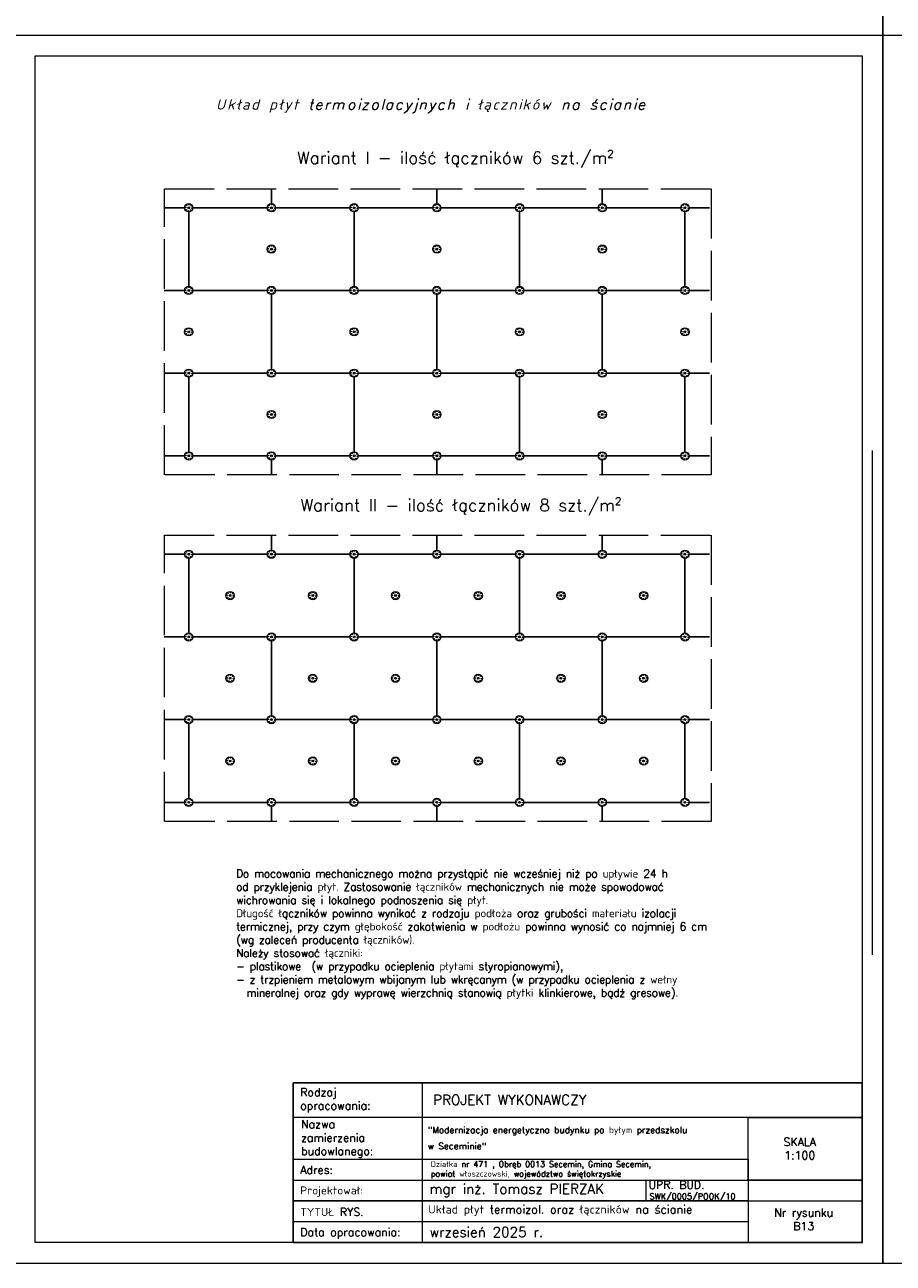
# Model space of a CAD drawing. Header units: millimetres. Extents: x 0 to 152651, y 46550 to 81081.
# Tile 77 of 109: x 146376 to 148476, y 69201 to 72196. Entities that reach past the tile are written whole.
import ezdxf

# ---------------------------------------------------------------- set-up
doc = ezdxf.new("R2010")
doc.units = ezdxf.units.MM
doc.linetypes.add('ACAD_ISO02W100', pattern=[15, 12, -3])
for name, color, linetype, lineweight in [('cienka', 3, 'Continuous', 18), ('linia', 100, 'Continuous', 25), ('opisy', 4, 'Continuous', 18), ('przerywa', 100, 'ACAD_ISO02W100', 5)]:
    doc.layers.add(name, color=color, linetype=linetype, lineweight=lineweight)
doc.styles.add('KASIA', font='romans.shx', dxfattribs={"height": 20})
doc.styles.get("Standard").update_dxf_attribs({"font": 'GOTHIC.TTF'})
doc.styles.add('tekst', font='segoeui.ttf', dxfattribs={"height": 20})

msp = doc.modelspace()

# ---------------------------------------------------------------- hatches: boundary and pattern name
at = {"lineweight": 5}
for points in [[(146774.76, 71753.857, 1), (146770.338, 71753.857, 1)], [(146974.76, 71753.857, 1), (146970.338, 71753.857, 1)], [(147174.76, 71753.857, 1), (147170.338, 71753.857, 1)], [(147174.76, 71753.857, 1), (147170.338, 71753.857, 1)], [(147374.76, 71753.857, 1), (147370.338, 71753.857, 1)], [(147574.76, 71753.857, 1), (147570.338, 71753.857, 1)], [(147774.76, 71753.857, 1), (147770.338, 71753.857, 1)], [(147974.76, 71753.857, 1), (147970.338, 71753.857, 1)], [(146974.76, 71653.857, 1), (146970.338, 71653.857, 1)], [(147374.76, 71653.857, 1), (147370.338, 71653.857, 1)], [(147774.76, 71653.857, 1), (147770.338, 71653.857, 1)], [(146774.76, 71553.857, 1), (146770.338, 71553.857, 1)], [(146974.76, 71553.857, 1), (146970.338, 71553.857, 1)], [(147174.76, 71553.857, 1), (147170.338, 71553.857, 1)], [(147174.76, 71553.857, 1), (147170.338, 71553.857, 1)], [(147374.76, 71553.857, 1), (147370.338, 71553.857, 1)], [(147574.76, 71553.857, 1), (147570.338, 71553.857, 1)], [(147774.76, 71553.857, 1), (147770.338, 71553.857, 1)], [(147974.76, 71553.857, 1), (147970.338, 71553.857, 1)], [(146774.76, 71453.857, 1), (146770.338, 71453.857, 1)], [(147174.76, 71453.857, 1), (147170.338, 71453.857, 1)], [(147174.76, 71453.857, 1), (147170.338, 71453.857, 1)], [(147574.76, 71453.857, 1), (147570.338, 71453.857, 1)], [(147974.76, 71453.857, 1), (147970.338, 71453.857, 1)], [(146774.76, 71353.857, 1), (146770.338, 71353.857, 1)], [(146974.76, 71353.857, 1), (146970.338, 71353.857, 1)], [(147174.76, 71353.857, 1), (147170.338, 71353.857, 1)], [(147174.76, 71353.857, 1), (147170.338, 71353.857, 1)], [(147374.76, 71353.857, 1), (147370.338, 71353.857, 1)], [(147574.76, 71353.857, 1), (147570.338, 71353.857, 1)], [(147774.76, 71353.857, 1), (147770.338, 71353.857, 1)], [(147974.76, 71353.857, 1), (147970.338, 71353.857, 1)], [(146974.76, 71253.857, 1), (146970.338, 71253.857, 1)], [(147374.76, 71253.857, 1), (147370.338, 71253.857, 1)], [(147774.76, 71253.857, 1), (147770.338, 71253.857, 1)], [(146774.76, 71153.857, 1), (146770.338, 71153.857, 1)], [(146974.76, 71153.857, 1), (146970.338, 71153.857, 1)], [(147174.76, 71153.857, 1), (147170.338, 71153.857, 1)], [(147174.76, 71153.857, 1), (147170.338, 71153.857, 1)], [(147374.76, 71153.857, 1), (147370.338, 71153.857, 1)], [(147574.76, 71153.857, 1), (147570.338, 71153.857, 1)], [(147774.76, 71153.857, 1), (147770.338, 71153.857, 1)], [(147974.76, 71153.857, 1), (147970.338, 71153.857, 1)], [(146774.76, 70916.009, 1), (146770.338, 70916.009, 1)], [(146974.76, 70916.009, 1), (146970.338, 70916.009, 1)], [(147174.76, 70916.009, 1), (147170.338, 70916.009, 1)], [(147174.76, 70916.009, 1), (147170.338, 70916.009, 1)], [(147374.76, 70916.009, 1), (147370.338, 70916.009, 1)], [(147574.76, 70916.009, 1), (147570.338, 70916.009, 1)], [(147774.76, 70916.009, 1), (147770.338, 70916.009, 1)], [(147974.76, 70916.009, 1), (147970.338, 70916.009, 1)], [(146874.76, 70816.009, 1), (146870.338, 70816.009, 1)], [(147074.76, 70816.009, 1), (147070.338, 70816.009, 1)], [(147274.76, 70816.009, 1), (147270.338, 70816.009, 1)], [(147474.76, 70816.009, 1), (147470.338, 70816.009, 1)], [(147674.76, 70816.009, 1), (147670.338, 70816.009, 1)], [(147874.76, 70816.009, 1), (147870.338, 70816.009, 1)], [(146774.76, 70716.009, 1), (146770.338, 70716.009, 1)], [(146974.76, 70716.009, 1), (146970.338, 70716.009, 1)], [(147174.76, 70716.009, 1), (147170.338, 70716.009, 1)], [(147174.76, 70716.009, 1), (147170.338, 70716.009, 1)], [(147374.76, 70716.009, 1), (147370.338, 70716.009, 1)], [(147574.76, 70716.009, 1), (147570.338, 70716.009, 1)], [(147774.76, 70716.009, 1), (147770.338, 70716.009, 1)], [(147974.76, 70716.009, 1), (147970.338, 70716.009, 1)], [(146874.76, 70616.009, 1), (146870.338, 70616.009, 1)], [(147074.76, 70616.009, 1), (147070.338, 70616.009, 1)], [(147274.76, 70616.009, 1), (147270.338, 70616.009, 1)], [(147474.76, 70616.009, 1), (147470.338, 70616.009, 1)], [(147674.76, 70616.009, 1), (147670.338, 70616.009, 1)], [(147870.338, 70616.009, -1), (147874.76, 70616.009, -1)], [(146774.76, 70516.009, 1), (146770.338, 70516.009, 1)], [(146974.76, 70516.009, 1), (146970.338, 70516.009, 1)], [(147174.76, 70516.009, 1), (147170.338, 70516.009, 1)], [(147174.76, 70516.009, 1), (147170.338, 70516.009, 1)], [(147374.76, 70516.009, 1), (147370.338, 70516.009, 1)], [(147574.76, 70516.009, 1), (147570.338, 70516.009, 1)], [(147774.76, 70516.009, 1), (147770.338, 70516.009, 1)], [(147974.76, 70516.009, 1), (147970.338, 70516.009, 1)], [(146874.76, 70416.009, 1), (146870.338, 70416.009, 1)], [(147074.76, 70416.009, 1), (147070.338, 70416.009, 1)], [(147274.76, 70416.009, 1), (147270.338, 70416.009, 1)], [(147474.76, 70416.009, 1), (147470.338, 70416.009, 1)], [(147674.76, 70416.009, 1), (147670.338, 70416.009, 1)], [(147874.76, 70416.009, 1), (147870.338, 70416.009, 1)], [(146774.76, 70316.009, 1), (146770.338, 70316.009, 1)], [(146974.76, 70316.009, 1), (146970.338, 70316.009, 1)], [(147174.76, 70316.009, 1), (147170.338, 70316.009, 1)], [(147174.76, 70316.009, 1), (147170.338, 70316.009, 1)], [(147374.76, 70316.009, 1), (147370.338, 70316.009, 1)], [(147574.76, 70316.009, 1), (147570.338, 70316.009, 1)], [(147774.76, 70316.009, 1), (147770.338, 70316.009, 1)], [(147974.76, 70316.009, 1), (147970.338, 70316.009, 1)]]:
    msp.add_hatch(color=256, dxfattribs=at).paths.add_polyline_path(points)

# ---------------------------------------------------------------- linework, layer by layer
for centre, radius in [((146772.549, 71753.857), 10), ((146767.488, 71760.151), 1.016), ((146773.421, 71761.887), 1.016), ((146778.843, 71758.919), 1.016), ((146972.549, 71753.857), 10), ((146967.488, 71760.151), 1.016), ((146973.421, 71761.887), 1.016), ((146978.843, 71758.919), 1.016), ((147172.549, 71753.857), 10), ((147172.549, 71753.857), 10), ((147167.488, 71760.151), 1.016), ((147167.488, 71760.151), 1.016), ((147173.421, 71761.887), 1.016), ((147173.421, 71761.887), 1.016), ((147178.843, 71758.919), 1.016), ((147178.843, 71758.919), 1.016), ((147372.549, 71753.857), 10), ((147367.488, 71760.151), 1.016), ((147373.421, 71761.887), 1.016), ((147378.843, 71758.919), 1.016), ((147572.549, 71753.857), 10), ((147567.488, 71760.151), 1.016), ((147573.421, 71761.887), 1.016), ((147578.843, 71758.919), 1.016), ((147772.549, 71753.857), 10), ((147767.488, 71760.151), 1.016), ((147773.421, 71761.887), 1.016), ((147778.843, 71758.919), 1.016), ((147972.549, 71753.857), 10), ((147967.488, 71760.151), 1.016), ((147973.421, 71761.887), 1.016), ((147978.843, 71758.919), 1.016), ((146764.52, 71754.728), 1.016), ((146766.255, 71748.795), 1.016), ((146772.549, 71753.857), 2.211), ((146771.678, 71745.827), 1.016), ((146777.611, 71747.563), 1.016), ((146780.579, 71752.986), 1.016), ((146964.52, 71754.728), 1.016), ((146966.255, 71748.795), 1.016), ((146972.549, 71753.857), 2.211), ((146971.678, 71745.827), 1.016), ((146977.611, 71747.563), 1.016), ((146980.579, 71752.986), 1.016), ((147164.52, 71754.728), 1.016), ((147164.52, 71754.728), 1.016), ((147166.255, 71748.795), 1.016), ((147166.255, 71748.795), 1.016), ((147172.549, 71753.857), 2.211), ((147172.549, 71753.857), 2.211), ((147171.678, 71745.827), 1.016), ((147171.678, 71745.827), 1.016), ((147177.611, 71747.563), 1.016), ((147177.611, 71747.563), 1.016), ((147180.579, 71752.986), 1.016), ((147180.579, 71752.986), 1.016), ((147364.52, 71754.728), 1.016), ((147366.255, 71748.795), 1.016), ((147372.549, 71753.857), 2.211), ((147371.678, 71745.827), 1.016), ((147377.611, 71747.563), 1.016), ((147380.579, 71752.986), 1.016), ((147564.52, 71754.728), 1.016), ((147566.255, 71748.795), 1.016), ((147572.549, 71753.857), 2.211), ((147571.678, 71745.827), 1.016), ((147577.611, 71747.563), 1.016), ((147580.579, 71752.986), 1.016), ((147764.52, 71754.728), 1.016), ((147766.255, 71748.795), 1.016), ((147772.549, 71753.857), 2.211), ((147771.678, 71745.827), 1.016), ((147777.611, 71747.563), 1.016), ((147780.579, 71752.986), 1.016), ((147964.52, 71754.728), 1.016), ((147966.255, 71748.795), 1.016), ((147972.549, 71753.857), 2.211), ((147971.678, 71745.827), 1.016), ((147977.611, 71747.563), 1.016), ((147980.579, 71752.986), 1.016), ((146972.549, 71653.857), 10), ((146964.52, 71654.728), 1.016), ((146966.255, 71648.795), 1.016), ((146967.488, 71660.151), 1.016), ((146972.549, 71653.857), 2.211), ((146971.678, 71645.827), 1.016), ((146973.421, 71661.887), 1.016), ((146977.611, 71647.563), 1.016), ((146978.843, 71658.919), 1.016), ((146980.579, 71652.986), 1.016), ((147372.549, 71653.857), 10), ((147364.52, 71654.728), 1.016), ((147366.255, 71648.795), 1.016), ((147367.488, 71660.151), 1.016), ((147372.549, 71653.857), 2.211), ((147371.678, 71645.827), 1.016), ((147373.421, 71661.887), 1.016), ((147377.611, 71647.563), 1.016), ((147378.843, 71658.919), 1.016), ((147380.579, 71652.986), 1.016), ((147772.549, 71653.857), 10), ((147764.52, 71654.728), 1.016), ((147766.255, 71648.795), 1.016), ((147767.488, 71660.151), 1.016), ((147772.549, 71653.857), 2.211), ((147771.678, 71645.827), 1.016), ((147773.421, 71661.887), 1.016), ((147777.611, 71647.563), 1.016), ((147778.843, 71658.919), 1.016), ((147780.579, 71652.986), 1.016), ((146772.549, 71553.857), 10), ((146764.52, 71554.728), 1.016), ((146767.488, 71560.151), 1.016), ((146772.549, 71553.857), 2.211), ((146773.421, 71561.887), 1.016), ((146778.843, 71558.919), 1.016), ((146780.579, 71552.986), 1.016), ((146972.549, 71553.857), 10), ((146964.52, 71554.728), 1.016), ((146967.488, 71560.151), 1.016), ((146972.549, 71553.857), 2.211), ((146973.421, 71561.887), 1.016), ((146978.843, 71558.919), 1.016), ((146980.579, 71552.986), 1.016), ((147172.549, 71553.857), 10), ((147172.549, 71553.857), 10), ((147164.52, 71554.728), 1.016), ((147164.52, 71554.728), 1.016), ((147167.488, 71560.151), 1.016), ((147167.488, 71560.151), 1.016), ((147172.549, 71553.857), 2.211), ((147172.549, 71553.857), 2.211), ((147173.421, 71561.887), 1.016), ((147173.421, 71561.887), 1.016), ((147178.843, 71558.919), 1.016), ((147178.843, 71558.919), 1.016), ((147180.579, 71552.986), 1.016), ((147180.579, 71552.986), 1.016), ((147372.549, 71553.857), 10), ((147364.52, 71554.728), 1.016), ((147367.488, 71560.151), 1.016), ((147372.549, 71553.857), 2.211), ((147373.421, 71561.887), 1.016), ((147378.843, 71558.919), 1.016), ((147380.579, 71552.986), 1.016), ((147572.549, 71553.857), 10), ((147564.52, 71554.728), 1.016), ((147567.488, 71560.151), 1.016), ((147572.549, 71553.857), 2.211), ((147573.421, 71561.887), 1.016), ((147578.843, 71558.919), 1.016), ((147580.579, 71552.986), 1.016), ((147772.549, 71553.857), 10), ((147764.52, 71554.728), 1.016), ((147767.488, 71560.151), 1.016), ((147772.549, 71553.857), 2.211), ((147773.421, 71561.887), 1.016), ((147778.843, 71558.919), 1.016), ((147780.579, 71552.986), 1.016), ((147972.549, 71553.857), 10), ((147964.52, 71554.728), 1.016), ((147967.488, 71560.151), 1.016), ((147972.549, 71553.857), 2.211), ((147973.421, 71561.887), 1.016), ((147978.843, 71558.919), 1.016), ((147980.579, 71552.986), 1.016), ((146766.255, 71548.795), 1.016), ((146771.678, 71545.827), 1.016), ((146777.611, 71547.563), 1.016), ((146966.255, 71548.795), 1.016), ((146971.678, 71545.827), 1.016), ((146977.611, 71547.563), 1.016), ((147166.255, 71548.795), 1.016), ((147166.255, 71548.795), 1.016), ((147171.678, 71545.827), 1.016), ((147171.678, 71545.827), 1.016), ((147177.611, 71547.563), 1.016), ((147177.611, 71547.563), 1.016), ((147366.255, 71548.795), 1.016), ((147371.678, 71545.827), 1.016), ((147377.611, 71547.563), 1.016), ((147566.255, 71548.795), 1.016), ((147571.678, 71545.827), 1.016), ((147577.611, 71547.563), 1.016), ((147766.255, 71548.795), 1.016), ((147771.678, 71545.827), 1.016), ((147777.611, 71547.563), 1.016), ((147966.255, 71548.795), 1.016), ((147971.678, 71545.827), 1.016), ((147977.611, 71547.563), 1.016), ((146772.549, 71453.857), 10), ((146767.488, 71460.151), 1.016), ((146773.421, 71461.887), 1.016), ((147172.549, 71453.857), 10), ((147172.549, 71453.857), 10), ((147167.488, 71460.151), 1.016), ((147167.488, 71460.151), 1.016), ((147173.421, 71461.887), 1.016), ((147173.421, 71461.887), 1.016), ((147572.549, 71453.857), 10), ((147567.488, 71460.151), 1.016), ((147573.421, 71461.887), 1.016), ((147972.549, 71453.857), 10), ((147967.488, 71460.151), 1.016), ((147973.421, 71461.887), 1.016), ((146764.52, 71454.728), 1.016), ((146766.255, 71448.795), 1.016), ((146772.549, 71453.857), 2.211), ((146771.678, 71445.827), 1.016), ((146777.611, 71447.563), 1.016), ((146778.843, 71458.919), 1.016), ((146780.579, 71452.986), 1.016), ((147164.52, 71454.728), 1.016), ((147164.52, 71454.728), 1.016), ((147166.255, 71448.795), 1.016), ((147166.255, 71448.795), 1.016), ((147172.549, 71453.857), 2.211), ((147172.549, 71453.857), 2.211), ((147171.678, 71445.827), 1.016), ((147171.678, 71445.827), 1.016), ((147177.611, 71447.563), 1.016), ((147177.611, 71447.563), 1.016), ((147178.843, 71458.919), 1.016), ((147178.843, 71458.919), 1.016), ((147180.579, 71452.986), 1.016), ((147180.579, 71452.986), 1.016), ((147564.52, 71454.728), 1.016), ((147566.255, 71448.795), 1.016), ((147572.549, 71453.857), 2.211), ((147571.678, 71445.827), 1.016), ((147577.611, 71447.563), 1.016), ((147578.843, 71458.919), 1.016), ((147580.579, 71452.986), 1.016), ((147964.52, 71454.728), 1.016), ((147966.255, 71448.795), 1.016), ((147972.549, 71453.857), 2.211), ((147971.678, 71445.827), 1.016), ((147977.611, 71447.563), 1.016), ((147978.843, 71458.919), 1.016), ((147980.579, 71452.986), 1.016), ((146772.549, 71353.857), 10), ((146764.52, 71354.728), 1.016), ((146766.255, 71348.795), 1.016), ((146767.488, 71360.151), 1.016), ((146772.549, 71353.857), 2.211), ((146771.678, 71345.827), 1.016), ((146773.421, 71361.887), 1.016), ((146777.611, 71347.563), 1.016), ((146778.843, 71358.919), 1.016), ((146780.579, 71352.986), 1.016), ((146972.549, 71353.857), 10), ((146964.52, 71354.728), 1.016), ((146966.255, 71348.795), 1.016), ((146967.488, 71360.151), 1.016), ((146972.549, 71353.857), 2.211), ((146971.678, 71345.827), 1.016), ((146973.421, 71361.887), 1.016), ((146977.611, 71347.563), 1.016), ((146978.843, 71358.919), 1.016), ((146980.579, 71352.986), 1.016), ((147172.549, 71353.857), 10), ((147172.549, 71353.857), 10), ((147164.52, 71354.728), 1.016), ((147164.52, 71354.728), 1.016), ((147166.255, 71348.795), 1.016), ((147166.255, 71348.795), 1.016), ((147167.488, 71360.151), 1.016), ((147167.488, 71360.151), 1.016), ((147172.549, 71353.857), 2.211), ((147172.549, 71353.857), 2.211), ((147171.678, 71345.827), 1.016), ((147171.678, 71345.827), 1.016), ((147173.421, 71361.887), 1.016), ((147173.421, 71361.887), 1.016), ((147177.611, 71347.563), 1.016), ((147177.611, 71347.563), 1.016), ((147178.843, 71358.919), 1.016), ((147178.843, 71358.919), 1.016), ((147180.579, 71352.986), 1.016), ((147180.579, 71352.986), 1.016), ((147372.549, 71353.857), 10), ((147364.52, 71354.728), 1.016), ((147366.255, 71348.795), 1.016), ((147367.488, 71360.151), 1.016), ((147372.549, 71353.857), 2.211), ((147371.678, 71345.827), 1.016), ((147373.421, 71361.887), 1.016), ((147377.611, 71347.563), 1.016), ((147378.843, 71358.919), 1.016), ((147380.579, 71352.986), 1.016), ((147572.549, 71353.857), 10), ((147564.52, 71354.728), 1.016), ((147566.255, 71348.795), 1.016), ((147567.488, 71360.151), 1.016), ((147572.549, 71353.857), 2.211), ((147571.678, 71345.827), 1.016), ((147573.421, 71361.887), 1.016), ((147577.611, 71347.563), 1.016), ((147578.843, 71358.919), 1.016), ((147580.579, 71352.986), 1.016), ((147772.549, 71353.857), 10), ((147764.52, 71354.728), 1.016), ((147766.255, 71348.795), 1.016), ((147767.488, 71360.151), 1.016), ((147772.549, 71353.857), 2.211), ((147771.678, 71345.827), 1.016), ((147773.421, 71361.887), 1.016), ((147777.611, 71347.563), 1.016), ((147778.843, 71358.919), 1.016), ((147780.579, 71352.986), 1.016), ((147972.549, 71353.857), 10), ((147964.52, 71354.728), 1.016), ((147966.255, 71348.795), 1.016), ((147967.488, 71360.151), 1.016), ((147972.549, 71353.857), 2.211), ((147971.678, 71345.827), 1.016), ((147973.421, 71361.887), 1.016), ((147977.611, 71347.563), 1.016), ((147978.843, 71358.919), 1.016), ((147980.579, 71352.986), 1.016), ((146972.549, 71253.857), 10), ((146964.52, 71254.728), 1.016), ((146967.488, 71260.151), 1.016), ((146972.549, 71253.857), 2.211), ((146973.421, 71261.887), 1.016), ((146978.843, 71258.919), 1.016), ((146980.579, 71252.986), 1.016), ((147372.549, 71253.857), 10), ((147364.52, 71254.728), 1.016), ((147367.488, 71260.151), 1.016), ((147372.549, 71253.857), 2.211), ((147373.421, 71261.887), 1.016), ((147378.843, 71258.919), 1.016), ((147380.579, 71252.986), 1.016), ((147772.549, 71253.857), 10), ((147764.52, 71254.728), 1.016), ((147767.488, 71260.151), 1.016), ((147772.549, 71253.857), 2.211), ((147773.421, 71261.887), 1.016), ((147778.843, 71258.919), 1.016), ((147780.579, 71252.986), 1.016), ((146966.255, 71248.795), 1.016), ((146971.678, 71245.827), 1.016), ((146977.611, 71247.563), 1.016), ((147366.255, 71248.795), 1.016), ((147371.678, 71245.827), 1.016), ((147377.611, 71247.563), 1.016), ((147766.255, 71248.795), 1.016), ((147771.678, 71245.827), 1.016), ((147777.611, 71247.563), 1.016), ((146772.549, 71153.857), 10), ((146767.488, 71160.151), 1.016), ((146773.421, 71161.887), 1.016), ((146972.549, 71153.857), 10), ((146967.488, 71160.151), 1.016), ((146973.421, 71161.887), 1.016), ((147172.549, 71153.857), 10), ((147172.549, 71153.857), 10), ((147167.488, 71160.151), 1.016), ((147167.488, 71160.151), 1.016), ((147173.421, 71161.887), 1.016), ((147173.421, 71161.887), 1.016), ((147372.549, 71153.857), 10), ((147367.488, 71160.151), 1.016), ((147373.421, 71161.887), 1.016), ((147572.549, 71153.857), 10), ((147567.488, 71160.151), 1.016), ((147573.421, 71161.887), 1.016), ((147772.549, 71153.857), 10), ((147767.488, 71160.151), 1.016), ((147773.421, 71161.887), 1.016), ((147972.549, 71153.857), 10), ((147967.488, 71160.151), 1.016), ((147973.421, 71161.887), 1.016), ((146764.52, 71154.728), 1.016), ((146766.255, 71148.795), 1.016), ((146772.549, 71153.857), 2.211), ((146771.678, 71145.827), 1.016), ((146777.611, 71147.563), 1.016), ((146778.843, 71158.919), 1.016), ((146780.579, 71152.986), 1.016), ((146964.52, 71154.728), 1.016), ((146966.255, 71148.795), 1.016), ((146972.549, 71153.857), 2.211), ((146971.678, 71145.827), 1.016), ((146977.611, 71147.563), 1.016), ((146978.843, 71158.919), 1.016), ((146980.579, 71152.986), 1.016), ((147164.52, 71154.728), 1.016), ((147164.52, 71154.728), 1.016), ((147166.255, 71148.795), 1.016), ((147166.255, 71148.795), 1.016), ((147172.549, 71153.857), 2.211), ((147172.549, 71153.857), 2.211), ((147171.678, 71145.827), 1.016), ((147171.678, 71145.827), 1.016), ((147177.611, 71147.563), 1.016), ((147177.611, 71147.563), 1.016), ((147178.843, 71158.919), 1.016), ((147178.843, 71158.919), 1.016), ((147180.579, 71152.986), 1.016), ((147180.579, 71152.986), 1.016), ((147364.52, 71154.728), 1.016), ((147366.255, 71148.795), 1.016), ((147372.549, 71153.857), 2.211), ((147371.678, 71145.827), 1.016), ((147377.611, 71147.563), 1.016), ((147378.843, 71158.919), 1.016), ((147380.579, 71152.986), 1.016), ((147564.52, 71154.728), 1.016), ((147566.255, 71148.795), 1.016), ((147572.549, 71153.857), 2.211), ((147571.678, 71145.827), 1.016), ((147577.611, 71147.563), 1.016), ((147578.843, 71158.919), 1.016), ((147580.579, 71152.986), 1.016), ((147764.52, 71154.728), 1.016), ((147766.255, 71148.795), 1.016), ((147772.549, 71153.857), 2.211), ((147771.678, 71145.827), 1.016), ((147777.611, 71147.563), 1.016), ((147778.843, 71158.919), 1.016), ((147780.579, 71152.986), 1.016), ((147964.52, 71154.728), 1.016), ((147966.255, 71148.795), 1.016), ((147972.549, 71153.857), 2.211), ((147971.678, 71145.827), 1.016), ((147977.611, 71147.563), 1.016), ((147978.843, 71158.919), 1.016), ((147980.579, 71152.986), 1.016), ((146772.549, 70916.009), 10), ((146767.488, 70922.303), 1.016), ((146773.421, 70924.038), 1.016), ((146778.843, 70921.07), 1.016), ((146972.549, 70916.009), 10), ((146967.488, 70922.303), 1.016), ((146973.421, 70924.038), 1.016), ((146978.843, 70921.07), 1.016), ((147172.549, 70916.009), 10), ((147172.549, 70916.009), 10), ((147167.488, 70922.303), 1.016), ((147167.488, 70922.303), 1.016), ((147173.421, 70924.038), 1.016), ((147173.421, 70924.038), 1.016), ((147178.843, 70921.07), 1.016), ((147178.843, 70921.07), 1.016), ((147372.549, 70916.009), 10), ((147367.488, 70922.303), 1.016), ((147373.421, 70924.038), 1.016), ((147378.843, 70921.07), 1.016), ((147572.549, 70916.009), 10), ((147567.488, 70922.303), 1.016), ((147573.421, 70924.038), 1.016), ((147578.843, 70921.07), 1.016), ((147772.549, 70916.009), 10), ((147767.488, 70922.303), 1.016), ((147773.421, 70924.038), 1.016), ((147778.843, 70921.07), 1.016), ((147972.549, 70916.009), 10), ((147967.488, 70922.303), 1.016), ((147973.421, 70924.038), 1.016), ((147978.843, 70921.07), 1.016), ((146764.52, 70916.88), 1.016), ((146766.255, 70910.947), 1.016), ((146772.549, 70916.009), 2.211), ((146771.678, 70907.979), 1.016), ((146777.611, 70909.715), 1.016), ((146780.579, 70915.137), 1.016), ((146964.52, 70916.88), 1.016), ((146966.255, 70910.947), 1.016), ((146972.549, 70916.009), 2.211), ((146971.678, 70907.979), 1.016), ((146977.611, 70909.715), 1.016), ((146980.579, 70915.137), 1.016), ((147164.52, 70916.88), 1.016), ((147164.52, 70916.88), 1.016), ((147166.255, 70910.947), 1.016), ((147166.255, 70910.947), 1.016), ((147172.549, 70916.009), 2.211), ((147172.549, 70916.009), 2.211), ((147171.678, 70907.979), 1.016), ((147171.678, 70907.979), 1.016), ((147177.611, 70909.715), 1.016), ((147177.611, 70909.715), 1.016), ((147180.579, 70915.137), 1.016), ((147180.579, 70915.137), 1.016), ((147364.52, 70916.88), 1.016), ((147366.255, 70910.947), 1.016), ((147372.549, 70916.009), 2.211), ((147371.678, 70907.979), 1.016), ((147377.611, 70909.715), 1.016), ((147380.579, 70915.137), 1.016), ((147564.52, 70916.88), 1.016), ((147566.255, 70910.947), 1.016), ((147572.549, 70916.009), 2.211), ((147571.678, 70907.979), 1.016), ((147577.611, 70909.715), 1.016), ((147580.579, 70915.137), 1.016), ((147764.52, 70916.88), 1.016), ((147766.255, 70910.947), 1.016), ((147772.549, 70916.009), 2.211), ((147771.678, 70907.979), 1.016), ((147777.611, 70909.715), 1.016), ((147780.579, 70915.137), 1.016), ((147964.52, 70916.88), 1.016), ((147966.255, 70910.947), 1.016), ((147972.549, 70916.009), 2.211), ((147971.678, 70907.979), 1.016), ((147977.611, 70909.715), 1.016), ((147980.579, 70915.137), 1.016), ((146872.549, 70816.009), 10), ((146864.52, 70816.88), 1.016), ((146866.255, 70810.947), 1.016), ((146867.488, 70822.303), 1.016), ((146872.549, 70816.009), 2.211), ((146871.678, 70807.979), 1.016), ((146873.421, 70824.038), 1.016), ((146877.611, 70809.715), 1.016), ((146878.843, 70821.07), 1.016), ((146880.579, 70815.137), 1.016), ((147072.549, 70816.009), 10), ((147064.52, 70816.88), 1.016), ((147066.255, 70810.947), 1.016), ((147067.488, 70822.303), 1.016), ((147072.549, 70816.009), 2.211), ((147071.678, 70807.979), 1.016), ((147073.421, 70824.038), 1.016), ((147077.611, 70809.715), 1.016), ((147078.843, 70821.07), 1.016), ((147080.579, 70815.137), 1.016), ((147272.549, 70816.009), 10), ((147264.52, 70816.88), 1.016), ((147266.255, 70810.947), 1.016), ((147267.488, 70822.303), 1.016), ((147272.549, 70816.009), 2.211), ((147271.678, 70807.979), 1.016), ((147273.421, 70824.038), 1.016), ((147277.611, 70809.715), 1.016), ((147278.843, 70821.07), 1.016), ((147280.579, 70815.137), 1.016), ((147472.549, 70816.009), 10), ((147464.52, 70816.88), 1.016), ((147466.255, 70810.947), 1.016), ((147467.488, 70822.303), 1.016), ((147472.549, 70816.009), 2.211), ((147471.678, 70807.979), 1.016), ((147473.421, 70824.038), 1.016), ((147477.611, 70809.715), 1.016), ((147478.843, 70821.07), 1.016), ((147480.579, 70815.137), 1.016), ((147672.549, 70816.009), 10), ((147664.52, 70816.88), 1.016), ((147666.255, 70810.947), 1.016), ((147667.488, 70822.303), 1.016), ((147672.549, 70816.009), 2.211), ((147671.678, 70807.979), 1.016), ((147673.421, 70824.038), 1.016), ((147677.611, 70809.715), 1.016), ((147678.843, 70821.07), 1.016), ((147680.579, 70815.137), 1.016), ((147872.549, 70816.009), 10), ((147864.52, 70816.88), 1.016), ((147866.255, 70810.947), 1.016), ((147867.488, 70822.303), 1.016), ((147872.549, 70816.009), 2.211), ((147871.678, 70807.979), 1.016), ((147873.421, 70824.038), 1.016), ((147877.611, 70809.715), 1.016), ((147878.843, 70821.07), 1.016), ((147880.579, 70815.137), 1.016), ((146772.549, 70716.009), 10), ((146764.52, 70716.88), 1.016), ((146766.255, 70710.947), 1.016), ((146767.488, 70722.303), 1.016), ((146772.549, 70716.009), 2.211), ((146773.421, 70724.038), 1.016), ((146778.843, 70721.07), 1.016), ((146780.579, 70715.137), 1.016), ((146972.549, 70716.009), 10), ((146964.52, 70716.88), 1.016), ((146966.255, 70710.947), 1.016), ((146967.488, 70722.303), 1.016), ((146972.549, 70716.009), 2.211), ((146973.421, 70724.038), 1.016), ((146978.843, 70721.07), 1.016), ((146980.579, 70715.137), 1.016), ((147172.549, 70716.009), 10), ((147172.549, 70716.009), 10), ((147164.52, 70716.88), 1.016), ((147164.52, 70716.88), 1.016), ((147166.255, 70710.947), 1.016), ((147166.255, 70710.947), 1.016), ((147167.488, 70722.303), 1.016), ((147167.488, 70722.303), 1.016), ((147172.549, 70716.009), 2.211), ((147172.549, 70716.009), 2.211), ((147173.421, 70724.038), 1.016), ((147173.421, 70724.038), 1.016), ((147178.843, 70721.07), 1.016), ((147178.843, 70721.07), 1.016), ((147180.579, 70715.137), 1.016), ((147180.579, 70715.137), 1.016), ((147372.549, 70716.009), 10), ((147364.52, 70716.88), 1.016), ((147366.255, 70710.947), 1.016), ((147367.488, 70722.303), 1.016), ((147372.549, 70716.009), 2.211), ((147373.421, 70724.038), 1.016), ((147378.843, 70721.07), 1.016), ((147380.579, 70715.137), 1.016), ((147572.549, 70716.009), 10), ((147564.52, 70716.88), 1.016), ((147566.255, 70710.947), 1.016), ((147567.488, 70722.303), 1.016), ((147572.549, 70716.009), 2.211), ((147573.421, 70724.038), 1.016), ((147578.843, 70721.07), 1.016), ((147580.579, 70715.137), 1.016), ((147772.549, 70716.009), 10), ((147764.52, 70716.88), 1.016), ((147766.255, 70710.947), 1.016), ((147767.488, 70722.303), 1.016), ((147772.549, 70716.009), 2.211), ((147773.421, 70724.038), 1.016), ((147778.843, 70721.07), 1.016), ((147780.579, 70715.137), 1.016), ((147972.549, 70716.009), 10), ((147964.52, 70716.88), 1.016), ((147966.255, 70710.947), 1.016), ((147967.488, 70722.303), 1.016), ((147972.549, 70716.009), 2.211), ((147973.421, 70724.038), 1.016), ((147978.843, 70721.07), 1.016), ((147980.579, 70715.137), 1.016), ((146771.678, 70707.979), 1.016), ((146777.611, 70709.715), 1.016), ((146971.678, 70707.979), 1.016), ((146977.611, 70709.715), 1.016), ((147171.678, 70707.979), 1.016), ((147171.678, 70707.979), 1.016), ((147177.611, 70709.715), 1.016), ((147177.611, 70709.715), 1.016), ((147371.678, 70707.979), 1.016), ((147377.611, 70709.715), 1.016), ((147571.678, 70707.979), 1.016), ((147577.611, 70709.715), 1.016), ((147771.678, 70707.979), 1.016), ((147777.611, 70709.715), 1.016), ((147971.678, 70707.979), 1.016), ((147977.611, 70709.715), 1.016), ((146872.549, 70616.009), 10), ((146867.488, 70622.303), 1.016), ((146873.421, 70624.038), 1.016), ((146878.843, 70621.07), 1.016), ((147072.549, 70616.009), 10), ((147067.488, 70622.303), 1.016), ((147073.421, 70624.038), 1.016), ((147078.843, 70621.07), 1.016), ((147272.549, 70616.009), 10), ((147267.488, 70622.303), 1.016), ((147273.421, 70624.038), 1.016), ((147278.843, 70621.07), 1.016), ((147472.549, 70616.009), 10), ((147467.488, 70622.303), 1.016), ((147473.421, 70624.038), 1.016), ((147478.843, 70621.07), 1.016), ((147672.549, 70616.009), 10), ((147667.488, 70622.303), 1.016), ((147673.421, 70624.038), 1.016), ((147678.843, 70621.07), 1.016), ((147872.549, 70616.009), 10), ((147866.255, 70621.07), 1.016), ((147871.678, 70624.038), 1.016), ((147877.611, 70622.303), 1.016), ((146864.52, 70616.88), 1.016), ((146866.255, 70610.947), 1.016), ((146872.549, 70616.009), 2.211), ((146871.678, 70607.979), 1.016), ((146877.611, 70609.715), 1.016), ((146880.579, 70615.137), 1.016), ((147064.52, 70616.88), 1.016), ((147066.255, 70610.947), 1.016), ((147072.549, 70616.009), 2.211), ((147071.678, 70607.979), 1.016), ((147077.611, 70609.715), 1.016), ((147080.579, 70615.137), 1.016), ((147264.52, 70616.88), 1.016), ((147266.255, 70610.947), 1.016), ((147272.549, 70616.009), 2.211), ((147271.678, 70607.979), 1.016), ((147277.611, 70609.715), 1.016), ((147280.579, 70615.137), 1.016), ((147464.52, 70616.88), 1.016), ((147466.255, 70610.947), 1.016), ((147472.549, 70616.009), 2.211), ((147471.678, 70607.979), 1.016), ((147477.611, 70609.715), 1.016), ((147480.579, 70615.137), 1.016), ((147664.52, 70616.88), 1.016), ((147666.255, 70610.947), 1.016), ((147672.549, 70616.009), 2.211), ((147671.678, 70607.979), 1.016), ((147677.611, 70609.715), 1.016), ((147680.579, 70615.137), 1.016), ((147864.52, 70615.137), 1.016), ((147867.488, 70609.715), 1.016), ((147872.549, 70616.009), 2.211), ((147873.421, 70607.979), 1.016), ((147878.843, 70610.947), 1.016), ((147880.579, 70616.88), 1.016), ((146772.549, 70516.009), 10), ((146764.52, 70516.88), 1.016), ((146766.255, 70510.947), 1.016), ((146767.488, 70522.303), 1.016), ((146772.549, 70516.009), 2.211), ((146771.678, 70507.979), 1.016), ((146773.421, 70524.038), 1.016), ((146777.611, 70509.715), 1.016), ((146778.843, 70521.07), 1.016), ((146780.579, 70515.137), 1.016), ((146972.549, 70516.009), 10), ((146964.52, 70516.88), 1.016), ((146966.255, 70510.947), 1.016), ((146967.488, 70522.303), 1.016), ((146972.549, 70516.009), 2.211), ((146971.678, 70507.979), 1.016), ((146973.421, 70524.038), 1.016), ((146977.611, 70509.715), 1.016), ((146978.843, 70521.07), 1.016), ((146980.579, 70515.137), 1.016), ((147172.549, 70516.009), 10), ((147172.549, 70516.009), 10), ((147164.52, 70516.88), 1.016), ((147164.52, 70516.88), 1.016), ((147166.255, 70510.947), 1.016), ((147166.255, 70510.947), 1.016), ((147167.488, 70522.303), 1.016), ((147167.488, 70522.303), 1.016), ((147172.549, 70516.009), 2.211), ((147172.549, 70516.009), 2.211), ((147171.678, 70507.979), 1.016), ((147171.678, 70507.979), 1.016), ((147173.421, 70524.038), 1.016), ((147173.421, 70524.038), 1.016), ((147177.611, 70509.715), 1.016), ((147177.611, 70509.715), 1.016), ((147178.843, 70521.07), 1.016), ((147178.843, 70521.07), 1.016), ((147180.579, 70515.137), 1.016), ((147180.579, 70515.137), 1.016), ((147372.549, 70516.009), 10), ((147364.52, 70516.88), 1.016), ((147366.255, 70510.947), 1.016), ((147367.488, 70522.303), 1.016), ((147372.549, 70516.009), 2.211), ((147371.678, 70507.979), 1.016), ((147373.421, 70524.038), 1.016), ((147377.611, 70509.715), 1.016), ((147378.843, 70521.07), 1.016), ((147380.579, 70515.137), 1.016), ((147572.549, 70516.009), 10), ((147564.52, 70516.88), 1.016), ((147566.255, 70510.947), 1.016), ((147567.488, 70522.303), 1.016), ((147572.549, 70516.009), 2.211), ((147571.678, 70507.979), 1.016), ((147573.421, 70524.038), 1.016), ((147577.611, 70509.715), 1.016), ((147578.843, 70521.07), 1.016), ((147580.579, 70515.137), 1.016), ((147772.549, 70516.009), 10), ((147764.52, 70516.88), 1.016), ((147766.255, 70510.947), 1.016), ((147767.488, 70522.303), 1.016), ((147772.549, 70516.009), 2.211), ((147771.678, 70507.979), 1.016), ((147773.421, 70524.038), 1.016), ((147777.611, 70509.715), 1.016), ((147778.843, 70521.07), 1.016), ((147780.579, 70515.137), 1.016), ((147972.549, 70516.009), 10), ((147964.52, 70516.88), 1.016), ((147966.255, 70510.947), 1.016), ((147967.488, 70522.303), 1.016), ((147972.549, 70516.009), 2.211), ((147971.678, 70507.979), 1.016), ((147973.421, 70524.038), 1.016), ((147977.611, 70509.715), 1.016), ((147978.843, 70521.07), 1.016), ((147980.579, 70515.137), 1.016), ((146872.549, 70416.009), 10), ((146864.52, 70416.88), 1.016), ((146867.488, 70422.303), 1.016), ((146872.549, 70416.009), 2.211), ((146873.421, 70424.038), 1.016), ((146878.843, 70421.07), 1.016), ((146880.579, 70415.137), 1.016), ((147072.549, 70416.009), 10), ((147064.52, 70416.88), 1.016), ((147067.488, 70422.303), 1.016), ((147072.549, 70416.009), 2.211), ((147073.421, 70424.038), 1.016), ((147078.843, 70421.07), 1.016), ((147080.579, 70415.137), 1.016), ((147272.549, 70416.009), 10), ((147264.52, 70416.88), 1.016), ((147267.488, 70422.303), 1.016), ((147272.549, 70416.009), 2.211), ((147273.421, 70424.038), 1.016), ((147278.843, 70421.07), 1.016), ((147280.579, 70415.137), 1.016), ((147472.549, 70416.009), 10), ((147464.52, 70416.88), 1.016), ((147467.488, 70422.303), 1.016), ((147472.549, 70416.009), 2.211), ((147473.421, 70424.038), 1.016), ((147478.843, 70421.07), 1.016), ((147480.579, 70415.137), 1.016), ((147672.549, 70416.009), 10), ((147664.52, 70416.88), 1.016), ((147667.488, 70422.303), 1.016), ((147672.549, 70416.009), 2.211), ((147673.421, 70424.038), 1.016), ((147678.843, 70421.07), 1.016), ((147680.579, 70415.137), 1.016), ((147872.549, 70416.009), 10), ((147864.52, 70416.88), 1.016), ((147867.488, 70422.303), 1.016), ((147872.549, 70416.009), 2.211), ((147873.421, 70424.038), 1.016), ((147878.843, 70421.07), 1.016), ((147880.579, 70415.137), 1.016), ((146866.255, 70410.947), 1.016), ((146871.678, 70407.979), 1.016), ((146877.611, 70409.715), 1.016), ((147066.255, 70410.947), 1.016), ((147071.678, 70407.979), 1.016), ((147077.611, 70409.715), 1.016), ((147266.255, 70410.947), 1.016), ((147271.678, 70407.979), 1.016), ((147277.611, 70409.715), 1.016), ((147466.255, 70410.947), 1.016), ((147471.678, 70407.979), 1.016), ((147477.611, 70409.715), 1.016), ((147666.255, 70410.947), 1.016), ((147671.678, 70407.979), 1.016), ((147677.611, 70409.715), 1.016), ((147866.255, 70410.947), 1.016), ((147871.678, 70407.979), 1.016), ((147877.611, 70409.715), 1.016), ((146772.549, 70316.009), 10), ((146767.488, 70322.303), 1.016), ((146773.421, 70324.038), 1.016), ((146972.549, 70316.009), 10), ((146967.488, 70322.303), 1.016), ((146973.421, 70324.038), 1.016), ((147172.549, 70316.009), 10), ((147172.549, 70316.009), 10), ((147167.488, 70322.303), 1.016), ((147167.488, 70322.303), 1.016), ((147173.421, 70324.038), 1.016), ((147173.421, 70324.038), 1.016), ((147372.549, 70316.009), 10), ((147367.488, 70322.303), 1.016), ((147373.421, 70324.038), 1.016), ((147572.549, 70316.009), 10), ((147567.488, 70322.303), 1.016), ((147573.421, 70324.038), 1.016), ((147772.549, 70316.009), 10), ((147767.488, 70322.303), 1.016), ((147773.421, 70324.038), 1.016), ((147972.549, 70316.009), 10), ((147967.488, 70322.303), 1.016), ((147973.421, 70324.038), 1.016), ((146764.52, 70316.88), 1.016), ((146766.255, 70310.947), 1.016), ((146772.549, 70316.009), 2.211), ((146771.678, 70307.979), 1.016), ((146777.611, 70309.715), 1.016), ((146778.843, 70321.07), 1.016), ((146780.579, 70315.137), 1.016), ((146964.52, 70316.88), 1.016), ((146966.255, 70310.947), 1.016), ((146972.549, 70316.009), 2.211), ((146971.678, 70307.979), 1.016), ((146977.611, 70309.715), 1.016), ((146978.843, 70321.07), 1.016), ((146980.579, 70315.137), 1.016), ((147164.52, 70316.88), 1.016), ((147164.52, 70316.88), 1.016), ((147166.255, 70310.947), 1.016), ((147166.255, 70310.947), 1.016), ((147172.549, 70316.009), 2.211), ((147172.549, 70316.009), 2.211), ((147171.678, 70307.979), 1.016), ((147171.678, 70307.979), 1.016), ((147177.611, 70309.715), 1.016), ((147177.611, 70309.715), 1.016), ((147178.843, 70321.07), 1.016), ((147178.843, 70321.07), 1.016), ((147180.579, 70315.137), 1.016), ((147180.579, 70315.137), 1.016), ((147364.52, 70316.88), 1.016), ((147366.255, 70310.947), 1.016), ((147372.549, 70316.009), 2.211), ((147371.678, 70307.979), 1.016), ((147377.611, 70309.715), 1.016), ((147378.843, 70321.07), 1.016), ((147380.579, 70315.137), 1.016), ((147564.52, 70316.88), 1.016), ((147566.255, 70310.947), 1.016), ((147572.549, 70316.009), 2.211), ((147571.678, 70307.979), 1.016), ((147577.611, 70309.715), 1.016), ((147578.843, 70321.07), 1.016), ((147580.579, 70315.137), 1.016), ((147764.52, 70316.88), 1.016), ((147766.255, 70310.947), 1.016), ((147772.549, 70316.009), 2.211), ((147771.678, 70307.979), 1.016), ((147777.611, 70309.715), 1.016), ((147778.843, 70321.07), 1.016), ((147780.579, 70315.137), 1.016), ((147964.52, 70316.88), 1.016), ((147966.255, 70310.947), 1.016), ((147972.549, 70316.009), 2.211), ((147971.678, 70307.979), 1.016), ((147977.611, 70309.715), 1.016), ((147978.843, 70321.07), 1.016), ((147980.579, 70315.137), 1.016)]:
    msp.add_circle(centre, radius, dxfattribs=at)
at = {"layer": 'cienka'}
for p, q in [((148451.116, 75141.419), (148451.116, 72171.419)), ((148451.116, 72171.419), (148451.116, 75141.419)), ((148451.116, 72171.419), (148451.116, 75141.419)), ((146351.116, 72171.419), (148451.116, 72171.419)), ((146351.116, 72171.419), (148451.116, 72171.419)), ((148451.116, 72171.419), (148451.116, 69201.419)), ((148451.116, 69201.419), (148451.116, 72171.419)), ((148451.116, 72171.419), (150551.116, 72171.419)), ((148451.116, 72171.419), (150551.116, 72171.419)), ((148451.116, 69201.419), (148451.116, 72171.419)), ((146401.116, 69251.419), (146401.116, 72121.419)), ((146401.116, 72121.419), (148401.116, 72121.419)), ((146401.116, 69251.419), (146401.116, 72121.419)), ((148401.116, 72121.419), (148401.116, 69251.419)), ((148425.685, 70503.518), (148425.685, 71166.841)), ((148425.685, 70503.518), (148425.685, 71166.841)), ((148425.685, 69947.289), (148425.685, 70503.518)), ((148425.685, 69947.289), (148425.685, 70503.518)), ((147878.095, 69403.166), (147878.095, 69352.817)), ((148089.116, 69352.185), (148401.116, 69352.185)), ((148401.116, 69251.419), (146401.116, 69251.419)), ((146351.116, 69201.419), (148451.116, 69201.419)), ((148451.116, 69201.419), (150551.116, 69201.419))]:
    msp.add_line(p, q, dxfattribs=at)
at = {"layer": 'linia'}
for p, q in [((146972.549, 71763.857), (146972.549, 71799.924)), ((147372.549, 71763.857), (147372.549, 71799.924)), ((147772.549, 71763.857), (147772.549, 71799.924)), ((146762.549, 71753.857), (146712.86, 71753.857)), ((146772.549, 71743.857), (146772.549, 71563.857)), ((146782.549, 71753.857), (146962.549, 71753.857)), ((146982.549, 71753.857), (147162.549, 71753.857)), ((147172.549, 71743.857), (147172.549, 71563.857)), ((147182.549, 71753.857), (147362.549, 71753.857)), ((147382.549, 71753.857), (147562.549, 71753.857)), ((147572.549, 71743.857), (147572.549, 71563.857)), ((147582.549, 71753.857), (147762.549, 71753.857)), ((147782.549, 71753.857), (147962.549, 71753.857)), ((147972.549, 71743.857), (147972.549, 71563.857)), ((147982.549, 71753.857), (148032.239, 71753.857)), ((146762.549, 71553.857), (146712.86, 71553.857)), ((146782.549, 71553.857), (146962.549, 71553.857)), ((146982.549, 71553.857), (147162.549, 71553.857)), ((147182.549, 71553.857), (147362.549, 71553.857)), ((147382.549, 71553.857), (147562.549, 71553.857)), ((147582.549, 71553.857), (147762.549, 71553.857)), ((147782.549, 71553.857), (147962.549, 71553.857)), ((147982.549, 71553.857), (148032.239, 71553.857)), ((146972.549, 71543.857), (146972.549, 71363.857)), ((147372.549, 71543.857), (147372.549, 71363.857)), ((147772.549, 71543.857), (147772.549, 71363.857)), ((146762.549, 71353.857), (146712.86, 71353.857)), ((146772.549, 71343.857), (146772.549, 71163.857)), ((146782.549, 71353.857), (146962.549, 71353.857)), ((146982.549, 71353.857), (147162.549, 71353.857)), ((147172.549, 71343.857), (147172.549, 71163.857)), ((147182.549, 71353.857), (147362.549, 71353.857)), ((147382.549, 71353.857), (147562.549, 71353.857)), ((147572.549, 71343.857), (147572.549, 71163.857)), ((147582.549, 71353.857), (147762.549, 71353.857)), ((147782.549, 71353.857), (147962.549, 71353.857)), ((147972.549, 71343.857), (147972.549, 71163.857)), ((147982.549, 71353.857), (148032.239, 71353.857)), ((146762.549, 71153.857), (146712.86, 71153.857)), ((146782.549, 71153.857), (146962.549, 71153.857)), ((146972.549, 71143.857), (146972.549, 71107.789)), ((146982.549, 71153.857), (147162.549, 71153.857)), ((147182.549, 71153.857), (147362.549, 71153.857)), ((147372.549, 71143.857), (147372.549, 71107.789)), ((147382.549, 71153.857), (147562.549, 71153.857)), ((147582.549, 71153.857), (147762.549, 71153.857)), ((147772.549, 71143.857), (147772.549, 71107.789)), ((147782.549, 71153.857), (147962.549, 71153.857)), ((147982.549, 71153.857), (148032.239, 71153.857)), ((146972.549, 70926.009), (146972.549, 70962.076)), ((147372.549, 70926.009), (147372.549, 70962.076)), ((147772.549, 70926.009), (147772.549, 70962.076)), ((146762.549, 70916.009), (146712.86, 70916.009)), ((146772.549, 70906.009), (146772.549, 70726.009)), ((146782.549, 70916.009), (146962.549, 70916.009)), ((146982.549, 70916.009), (147162.549, 70916.009)), ((147172.549, 70906.009), (147172.549, 70726.009)), ((147182.549, 70916.009), (147362.549, 70916.009)), ((147382.549, 70916.009), (147562.549, 70916.009)), ((147572.549, 70906.009), (147572.549, 70726.009)), ((147582.549, 70916.009), (147762.549, 70916.009)), ((147782.549, 70916.009), (147962.549, 70916.009)), ((147972.549, 70906.009), (147972.549, 70726.009)), ((147982.549, 70916.009), (148032.239, 70916.009)), ((146762.549, 70716.009), (146712.86, 70716.009)), ((146782.549, 70716.009), (146962.549, 70716.009)), ((146982.549, 70716.009), (147162.549, 70716.009)), ((147182.549, 70716.009), (147362.549, 70716.009)), ((147382.549, 70716.009), (147562.549, 70716.009)), ((147582.549, 70716.009), (147762.549, 70716.009)), ((147782.549, 70716.009), (147962.549, 70716.009)), ((147982.549, 70716.009), (148032.239, 70716.009)), ((146972.549, 70706.009), (146972.549, 70526.009)), ((147372.549, 70706.009), (147372.549, 70526.009)), ((147772.549, 70706.009), (147772.549, 70526.009)), ((146762.549, 70516.009), (146712.86, 70516.009)), ((146772.549, 70506.009), (146772.549, 70326.009)), ((146782.549, 70516.009), (146962.549, 70516.009)), ((146982.549, 70516.009), (147162.549, 70516.009)), ((147172.549, 70506.009), (147172.549, 70326.009)), ((147182.549, 70516.009), (147362.549, 70516.009)), ((147382.549, 70516.009), (147562.549, 70516.009)), ((147572.549, 70506.009), (147572.549, 70326.009)), ((147582.549, 70516.009), (147762.549, 70516.009)), ((147782.549, 70516.009), (147962.549, 70516.009)), ((147972.549, 70506.009), (147972.549, 70326.009)), ((147982.549, 70516.009), (148032.239, 70516.009)), ((146762.549, 70316.009), (146712.86, 70316.009)), ((146782.549, 70316.009), (146962.549, 70316.009)), ((146972.549, 70306.009), (146972.549, 70269.941)), ((146982.549, 70316.009), (147162.549, 70316.009)), ((147182.549, 70316.009), (147362.549, 70316.009)), ((147372.549, 70306.009), (147372.549, 70269.941)), ((147382.549, 70316.009), (147562.549, 70316.009)), ((147582.549, 70316.009), (147762.549, 70316.009)), ((147772.549, 70306.009), (147772.549, 70269.941)), ((147782.549, 70316.009), (147962.549, 70316.009)), ((147982.549, 70316.009), (148032.239, 70316.009))]:
    msp.add_line(p, q, dxfattribs=at)
at = {"layer": 'opisy'}
msp.add_line((148125.116, 69301.802), (148125.116, 69251.419), dxfattribs=at)
at = {"layer": 'opisy', "linetype": 'Continuous', "lineweight": 0, "flags": 128}
for points in [[(147025.407, 69251.419), (147025.407, 69637.717), (147336.696, 69637.683), (147336.696, 69251.385)], [(148125.116, 69553.717), (148401.116, 69553.717), (148401.116, 69402.534), (148125.116, 69402.534)]]:
    msp.add_lwpolyline(points, close=True, dxfattribs=at)
for points in [[(147025.407, 69637.7), (148401.116, 69637.7), (148401.116, 69553.717), (147025.407, 69553.717)], [(148065.116, 69637.7), (148401.116, 69637.7)], [(147025.407, 69452.934), (148125.116, 69452.934), (148125.116, 69301.785), (147025.407, 69301.785)], [(147025.407, 69402.534), (148125.116, 69402.534), (148125.116, 69352.185), (147025.407, 69352.185)], [(148065.116, 69402.534), (148401.116, 69402.534)], [(147025.407, 69352.185), (148125.116, 69352.185), (148125.116, 69301.802), (147025.407, 69301.802)]]:
    msp.add_lwpolyline(points, dxfattribs=at)
at = {"layer": 'opisy', "lineweight": 25}
msp.add_lwpolyline([(147025.407, 69637.7), (148401.116, 69637.7), (148401.116, 69251.419), (147025.407, 69251.419)], close=True, dxfattribs=at)
at = {"layer": 'przerywa', "ltscale": 10}
for points in [[(146713.887, 71799.924), (148035.867, 71799.924), (148035.867, 71107.789), (146713.887, 71107.789)], [(146713.887, 70962.076), (148035.867, 70962.076), (148035.867, 70269.941), (146713.887, 70269.941)]]:
    msp.add_lwpolyline(points, close=True, dxfattribs=at)

# ---------------------------------------------------------------- texts
at = {"layer": 'cienka', "color": 7, "linetype": 'Continuous', "insert": (146782.982, 72016.257), "char_height": 25, "width": 1510.42341, "attachment_point": 1, "style": 'tekst'}
msp.add_mtext('\\A1;\\pxi2.21328;{\\Fromans|c238;\\Q15;\\T1.2;Układ płyt termoizolacyjnych i łączników na ścianie}', dxfattribs=at)
at = {"layer": 'cienka', "attachment_point": 1}
for s, insert, char_height, width in [('{\\Fromans|c238;Wariant I - ilość ł\\C0;ą\\C256;czników 6 szt./m\\Fromans|c0;²}', (147034.48, 71889.519), 29.6, 1050.10429), ('{\\Fromans|c238;Wariant II - ilość ł\\C0;ą\\C256;czników 8 szt./m\\Fromans|c0;²}', (147042.832, 71049.52), 29.6, 963.6657), ('{\\Fromans|c0;\\T0.95;Do mocowania mechanicznego można przystąpić nie wcześniej niż po upływie 24 h \\Pod przyklejenia płyt. Zastosowanie łączników mechanicznych nie może spowodować \\Pwichrowania się i lokalnego podnoszenia się płyt.\\PDługość ł\\C0;ą\\C256;czników powinna wynikać z rodzaju podłoża oraz grubości materiału izolacji \\Ptermicznej, przy czym głębokość zakotwienia w podłożu powinna wynosić co najmniej 6 cm \\P\\C0;(wg zaleceń producenta łączników).\\P\\C256;Należy stosować łączniki:\\P- plastikowe  (w przypadku ocieplenia płytami styropianowymi),\\P- z trzpieniem metalowym wbijanym lub\\C6; \\C0;wkręcanym\\C256; (w przypadku ocieplenia z wełny \\P  mineralnej oraz gdy wyprawę wierzchnią stanowią płytki klinkierowe, bądź gresowe)\\fCentury Gothic|b0|i0|c238|p34;.}', (146886.912, 70153.311), 19.2, 1252.89682)]:
    msp.add_mtext(s, dxfattribs=dict(at, insert=insert, char_height=char_height, width=width))
at = {"layer": 'opisy', "linetype": 'Continuous', "lineweight": 0, "attachment_point": 4, "style": 'KASIA'}
for s, insert, char_height, width in [('\\A1;{\\H0.80952x;Rodzaj opracowania:}', (147042.233, 69595.43), 24, 141.54434), ('\\A1;\\pxql;PROJEKT WYKONAWCZY', (147363.584, 69596.511), 24, 946.31605), ('\\A1;\\pxql;{\\H0.80952x;Nazwa \\Pzamierzenia\\Pbudowlanego:}', (147044.05, 69501.733), 24, 141.54434), ('\\A1;\\pxsm1.5,qj;"Modernizacja energetyczna budynku po byłym przedszkolu\\P\\pq*;w Seceminie"', (147350.693, 69504.233), 15.6, 766.2055), ('\\A1;\\pxqc;{\\H0.80952x;SKALA\\P1:100}', (147876.12, 69478.516), 24, 747.85817), ('\\A1;\\pxql;{\\H0.80952x;Adres:}', (147042.233, 69427.037), 24, 141.54434), ('\\A1;Działka nr 471 , Obręb 0013 Secemin, Gmina Secemin,\\Ppowiat włoszczowski, województwo świętokrzyskie', (147357.803, 69427.097), 14, 756.99257), ('\\A1;mgr inż. Tomasz PIERZAK', (147355.074, 69377.251), 24, 747.85817), ('\\A1;UPR. BUD.', (147884.605, 69391.001), 19.2, 598.28653), ('\\A1;\\pxql;{\\H0.80952x;Projektował:}', (147042.233, 69374.559), 24, 747.85817), ('\\A1;SWK/0005/POOK/10', (147886.611, 69360.709), 14.4, 448.7149), ('\\A1;\\pxql;{\\H0.80952x;TYTUŁ RYS.}', (147042.233, 69325.355), 24, 747.85817), ('\\A1;Układ płyt termoizol. oraz łączników na ścianie', (147351.798, 69328.585), 20, 747.85817), ('\\A1;\\pxqc;{\\H0.80952x;Nr rysunku\\PB13}', (147885.747, 69307.499), 24, 747.85817), ('\\A1;\\pxql;{\\H0.80952x;Data opracowania:}', (147042.233, 69273.317), 24, 747.85817), ('\\A1;wrzesień 2025 r.', (147355.074, 69276.641), 24, 747.85817)]:
    msp.add_mtext(s, dxfattribs=dict(at, insert=insert, char_height=char_height, width=width))

doc.saveas('drawing.dxf')
